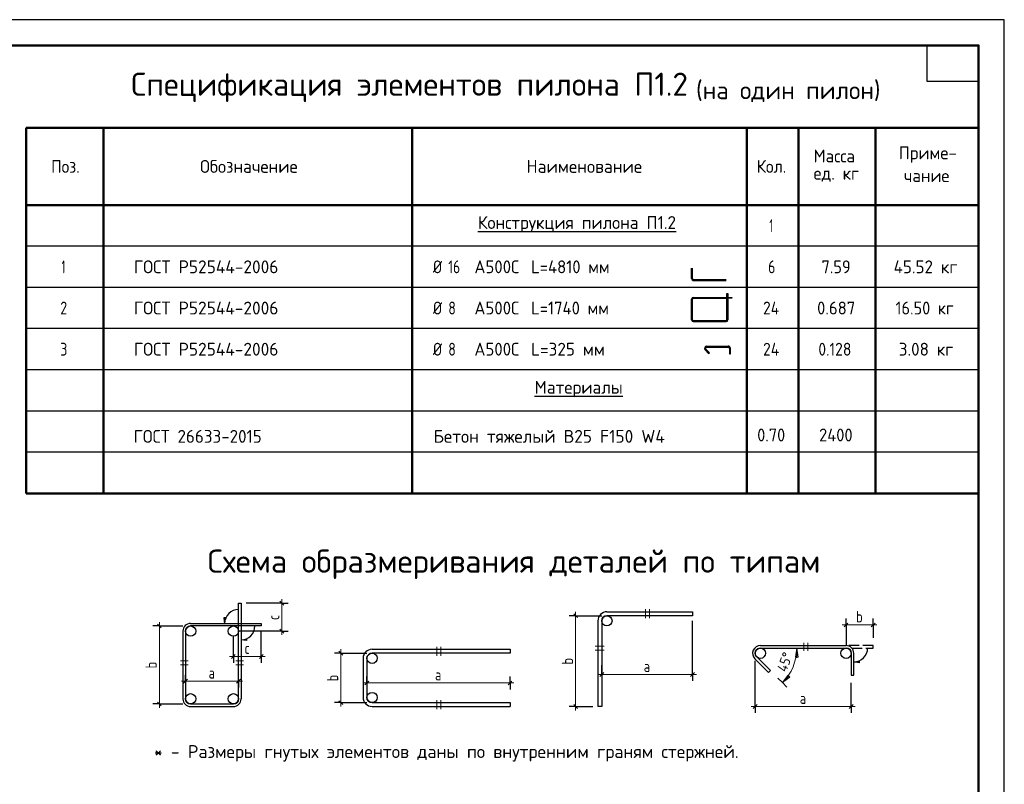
# Model space of a CAD drawing. Header units: millimetres. Extents: x 0 to 50400, y 0 to 35652.
# Tile 8 of 8: x 27448 to 50400, y 17820 to 35640. Entities that reach past the tile are written whole.
import ezdxf

# ---------------------------------------------------------------- set-up
doc = ezdxf.new("R2010")
doc.units = ezdxf.units.MM
doc.linetypes.add('______2', pattern=[324, 240, -84])
doc.layers.add('Standard', color=7, linetype='Continuous', lineweight=25)
doc.layers.add('Размерная линия_ общее', color=7, linetype='Continuous', lineweight=13)
doc.styles.add('ISOCPEUR', font='txt')

msp = doc.modelspace()

# ---------------------------------------------------------------- hatches: boundary and pattern name
at = {"layer": 'Standard', "linetype": 'Continuous', "lineweight": -3, "transparency": 33554687}
msp.add_hatch(color=7, dxfattribs=at).paths.add_polyline_path([(32208, 21696), (32226, 21570), (32244, 21696)])
for points in [[(32735, 21169), (32609, 21187), (32735, 21205)], [(47017, 20653), (46891, 20671), (47017, 20689)]]:
    msp.add_hatch(color=7, dxfattribs=at).paths.add_polyline_path(points, flags=16)

# ---------------------------------------------------------------- linework, layer by layer
at = {"layer": 'Standard', "color": 7, "linetype": 'Continuous', "lineweight": 50, "transparency": 33554687}
for p, q in [((49800, 33120), (27600, 33120)), ((27600, 33120), (27600, 31320)), ((29400, 33120), (29400, 31320)), ((36600, 33120), (36600, 31320)), ((44400, 33120), (44400, 31320)), ((45600, 33120), (45600, 31320)), ((47400, 33120), (47400, 31320)), ((49800, 33120), (49800, 31320)), ((49800, 32520), (49800, 27840)), ((49800, 31320), (27600, 31320)), ((27600, 31320), (27600, 24600)), ((29400, 31320), (29400, 24600)), ((36600, 31320), (36600, 24600)), ((44400, 31320), (44400, 24600)), ((45600, 31320), (45600, 24600)), ((47400, 31320), (47400, 24600)), ((49800, 24600), (27600, 24600))]:
    msp.add_line(p, q, dxfattribs=at)
at = {"layer": 'Standard', "color": 7, "linetype": 'Continuous', "lineweight": 35, "transparency": 33554687}
for p, q in [((49800, 33120), (49800, 24600)), ((49800, 32640), (49800, 24120))]:
    msp.add_line(p, q, dxfattribs=at)
at = {"layer": 'Standard', "color": 7, "linetype": 'Continuous', "lineweight": -3, "transparency": 33554687}
for p, q in [((49800, 30360), (27600, 30360)), ((43112, 29605), (43112, 29847)), ((43133, 29605), (43133, 29847)), ((49800, 29400), (27600, 29400)), ((43151, 29587), (43917, 29587)), ((43151, 29565), (43917, 29565)), ((43151, 29168), (43935, 29168)), ((43112, 28645), (43112, 29128)), ((43133, 28645), (43133, 29128)), ((43151, 29147), (43935, 29147)), ((43151, 28627), (43917, 28627)), ((43151, 28605), (43917, 28605)), ((49800, 28440), (27600, 28440)), ((43465, 28033), (43964, 28033)), ((43465, 28009), (43964, 28009)), ((49800, 27480), (27600, 27480)), ((49800, 26520), (27600, 26520)), ((49800, 25560), (27600, 25560))]:
    msp.add_line(p, q, dxfattribs=at)
at = {"layer": 'Standard', "color": 7, "linetype": 'Continuous', "lineweight": 13, "transparency": 33554687}
for p, q in [((40408, 21750), (40408, 21840)), ((42038, 21900), (42038, 21690)), ((42128, 21690), (42128, 21900)), ((30704, 21510), (30704, 21600)), ((46711, 21534), (46621, 21534)), ((46711, 21534), (47342, 21534)), ((47342, 21534), (47432, 21534)), ((34934, 20876), (34934, 20966)), ((37172, 21026), (37172, 20816)), ((37262, 20816), (37262, 21026)), ((40866, 21038), (41076, 21038)), ((41076, 20948), (40866, 20948)), ((45562, 20994), (45412, 20994)), ((45562, 20994), (45532, 20784)), ((45592, 20784), (45562, 20994)), ((45562, 20994), (45562, 20769)), ((45562, 20994), (45562, 20994)), ((45562, 20994), (45712, 20994)), ((45727, 20934), (45727, 21114)), ((45817, 21114), (45817, 20934)), ((31193, 20697), (31373, 20697)), ((32669, 20697), (32489, 20697)), ((45532, 20784), (45592, 20784)), ((31373, 20607), (31193, 20607)), ((32489, 20607), (32669, 20607)), ((31313, 20225), (31223, 20225)), ((31313, 20225), (32549, 20225)), ((32549, 20225), (32639, 20225)), ((41016, 20378), (40926, 20378)), ((41016, 20378), (43133, 20378)), ((43133, 20378), (43223, 20378)), ((45228, 20189), (45122, 20295)), ((45228, 20189), (45356, 20359)), ((45228, 20189), (45387, 20348)), ((45398, 20317), (45228, 20189)), ((45356, 20359), (45398, 20317)), ((35542, 20181), (35452, 20181)), ((35542, 20181), (38879, 20181)), ((38879, 20181), (38969, 20181)), ((45228, 20189), (45228, 20189)), ((45228, 20189), (45334, 20083)), ((37172, 19783), (37172, 19573)), ((37262, 19573), (37262, 19783)), ((30704, 19693), (30704, 19603)), ((34934, 19723), (34934, 19633)), ((40408, 19633), (40408, 19543)), ((44593, 19633), (44503, 19633)), ((44593, 19633), (46831, 19633)), ((46831, 19633), (46921, 19633))]:
    msp.add_line(p, q, dxfattribs=at)
at = {"layer": 'Standard', "color": 251, "linetype": 'Continuous', "lineweight": -3, "true_color": 0x656565, "transparency": 33554687}
for p, q in [((32244, 21696), (32208, 21696)), ((32208, 21696), (32226, 21570)), ((32226, 21696), (32226, 21705)), ((32226, 21570), (32244, 21696)), ((32226, 21570), (32226, 21570)), ((32226, 21570), (32226, 21570)), ((32226, 21570), (32226, 21570)), ((32609, 21187), (32735, 21205)), ((32609, 21187), (32609, 21187)), ((32609, 21187), (32609, 21187)), ((32609, 21187), (32609, 21187)), ((32735, 21169), (32609, 21187)), ((32735, 21205), (32735, 21169)), ((32735, 21187), (32744, 21187)), ((46891, 20671), (47017, 20689)), ((46891, 20671), (46891, 20671)), ((46891, 20671), (46891, 20671)), ((46891, 20671), (46891, 20671)), ((47017, 20653), (46891, 20671)), ((47017, 20689), (47017, 20653)), ((47017, 20671), (47026, 20671))]:
    msp.add_line(p, q, dxfattribs=at)
at = {"layer": 'Standard', "color": 253, "linetype": 'Continuous', "lineweight": -3, "true_color": 0xa0a0a0, "transparency": 33554687}
for p, q in [((40408, 21750), (40258, 21750)), ((40408, 21750), (40558, 21750)), ((40408, 21750), (41016, 21750)), ((43133, 20378), (43133, 21630)), ((46711, 21534), (46711, 21684)), ((47342, 21534), (47342, 21684)), ((30704, 21510), (30554, 21510)), ((30704, 21510), (30854, 21510)), ((30704, 21510), (31253, 21510)), ((46711, 21534), (46711, 21384)), ((46711, 21534), (46711, 21054)), ((47342, 21534), (47342, 21384)), ((47342, 21534), (47342, 21234)), ((34934, 20876), (34784, 20876)), ((34934, 20876), (35084, 20876)), ((34934, 20876), (35542, 20876)), ((44593, 19633), (44593, 20694)), ((41016, 20378), (41016, 20599)), ((41016, 20378), (41016, 20528)), ((43133, 20378), (43133, 20528)), ((31313, 20225), (31313, 20375)), ((31313, 20225), (31313, 20075)), ((31313, 20225), (31313, 20225)), ((32549, 20225), (32549, 20375)), ((32549, 20225), (32549, 20075)), ((32549, 20225), (32549, 20225)), ((35542, 20181), (35542, 20331)), ((38879, 20181), (38879, 20331)), ((41016, 20378), (41016, 20228)), ((43133, 20378), (43133, 20228)), ((35542, 20181), (35542, 20031)), ((38879, 20181), (38879, 20031)), ((46831, 19633), (46831, 20183)), ((44593, 19633), (44593, 19783)), ((46831, 19633), (46831, 19783)), ((30704, 19693), (30554, 19693)), ((30704, 19693), (30854, 19693)), ((30704, 19693), (31253, 19693)), ((34934, 19723), (34784, 19723)), ((34934, 19723), (35084, 19723)), ((34934, 19723), (35542, 19723)), ((40408, 19633), (40258, 19633)), ((40408, 19633), (40558, 19633)), ((40408, 19633), (40806, 19633)), ((44593, 19633), (44593, 19483)), ((46831, 19633), (46831, 19483))]:
    msp.add_line(p, q, dxfattribs=at)
at = {"layer": 'Standard', "color": 7, "linetype": 'Continuous', "lineweight": 25, "transparency": 33554687}
for p, q in [((40363, 21795), (40453, 21705)), ((40926, 21630), (40926, 19633)), ((41016, 21630), (41016, 19633)), ((46666, 21489), (46756, 21579)), ((47297, 21489), (47387, 21579)), ((30659, 21555), (30749, 21465)), ((31253, 21390), (31253, 19813)), ((31313, 21390), (31313, 19813)), ((34889, 20921), (34979, 20831)), ((44713, 21054), (46711, 21054)), ((44713, 20994), (46711, 20994)), ((35452, 20756), (35452, 19843)), ((35542, 20756), (35542, 19843)), ((31268, 20180), (31358, 20270)), ((32504, 20180), (32594, 20270)), ((35497, 20136), (35587, 20226)), ((38834, 20136), (38924, 20226)), ((40971, 20333), (41061, 20423)), ((43088, 20333), (43178, 20423)), ((34889, 19768), (34979, 19678)), ((30659, 19738), (30749, 19648)), ((31433, 19693), (32429, 19693)), ((31433, 19633), (32429, 19633)), ((35662, 19723), (38879, 19723)), ((35662, 19633), (38879, 19633)), ((38879, 19723), (38879, 19633)), ((40363, 19678), (40453, 19588)), ((41016, 19633), (40926, 19633)), ((44548, 19588), (44638, 19678)), ((46786, 19588), (46876, 19678))]:
    msp.add_line(p, q, dxfattribs=at)
at = {"layer": 'Standard', "color": 7, "linetype": '______2', "lineweight": 25, "transparency": 33554687}
for p, q in [((47342, 21054), (46711, 21054)), ((46845, 20994), (47342, 20994)), ((47342, 20994), (47342, 21054))]:
    msp.add_line(p, q, dxfattribs=at)
at = {"layer": 'Standard', "color": 7, "linetype": 'Continuous', "lineweight": 25, "transparency": 33554687}
for points in [[(0, 0), (50400, 0), (50400, 35640), (0, 35640), (0, 0)], [(49800, 35040), (49800, 34200), (48600, 34200), (48600, 35040), (49800, 35040)]]:
    msp.add_lwpolyline(points, close=True, dxfattribs=at)
at = {"layer": 'Standard', "color": 220, "linetype": 'Continuous', "lineweight": 13, "transparency": 33554687}
for points in [[(50400, 35640), (0, 35640), (0, 0), (50400, 0), (50400, 35640)], [(50400, 35640), (15209, 35640), (15209, 0), (50400, 0), (50400, 35640)]]:
    msp.add_lwpolyline(points, dxfattribs=at)
at = {"layer": 'Standard', "color": 7, "linetype": 'Continuous', "lineweight": 50, "transparency": 33554687}
msp.add_lwpolyline([(2400, 35040), (49800, 35040), (49800, 600), (2400, 600), (2400, 35040)], close=True, dxfattribs=at)
at = {"layer": 'Standard', "color": 7, "linetype": 'Continuous', "lineweight": -3, "transparency": 33554687}
for points in [[(43935, 28645), (43935, 29258), (43957, 29258), (43957, 28645)], [(43957, 29168), (44047, 29168), (44047, 29147), (43957, 29147)], [(43427, 27942), (43508, 27862), (43524, 27878), (43444, 27958)], [(43994, 27979), (43994, 27852), (44017, 27852), (44017, 27980)]]:
    msp.add_lwpolyline(points, dxfattribs=at)
at = {"layer": 'Standard', "color": 7, "linetype": 'Continuous', "lineweight": 25, "transparency": 33554687}
for points in [[(32549, 19813), (32549, 22041), (32609, 22041), (32609, 19813)], [(41136, 21840), (43133, 21840), (43133, 21750), (41136, 21750)], [(31433, 21570), (33080, 21570), (33080, 21510), (31433, 21510)], [(35662, 20966), (38879, 20966), (38879, 20876), (35662, 20876)], [(44585, 20747), (44906, 20426), (44949, 20469), (44628, 20790)], [(46831, 20874), (46831, 20363), (46891, 20363), (46891, 20874)]]:
    msp.add_lwpolyline(points, dxfattribs=at)
at = {"layer": 'Standard', "color": 7, "linetype": 'Continuous', "lineweight": 13, "transparency": 33554687}
for points in [[(40408, 21750), (40408, 20551), (40408, 20551), (40408, 19633)], [(30704, 21510), (30704, 20426), (30704, 20426), (30704, 19693)], [(34934, 20876), (34934, 20135), (34934, 20135), (34934, 19723)]]:
    msp.add_lwpolyline(points, dxfattribs=at)
at = {"layer": 'Standard', "color": 9, "linetype": 'Continuous', "lineweight": -3, "true_color": 0xc7c7c7, "transparency": 33554687}
for centre in [(41136, 21630), (31433, 21390), (32429, 21390), (44713, 20874), (46711, 20874), (35662, 20756), (31433, 19813), (32429, 19813), (35662, 19843)]:
    msp.add_circle(centre, 120, dxfattribs=at)
at = {"layer": 'Standard', "color": 7, "linetype": 'Continuous', "lineweight": -3, "transparency": 33554687}
for centre, radius, start, end in [((43151, 29605), 39.6, 180, 270), ((43151, 29605), 18, 180, 270), ((43151, 29128), 39.6, 90, 180), ((43151, 29128), 18, 90, 180), ((43151, 28645), 39.6, 180, 270), ((43151, 28645), 18, 180, 270), ((43917, 28645), 18, 270, 0), ((43917, 28645), 39.6, 270, 0), ((43465, 27980), 53.4, 90, 225), ((43465, 27979), 30, 90, 225), ((43964, 27980), 53.4, 0, 90), ((43964, 27979), 30, 0, 90)]:
    msp.add_arc(centre, radius, start, end, dxfattribs=at)
at = {"layer": 'Standard', "color": 251, "linetype": 'Continuous', "lineweight": -3, "true_color": 0x656565, "transparency": 33554687}
for centre, start, end in [((32549, 21570), 90, 180), ((32609, 21510), 270, 0), ((46891, 20994), 270, 0)]:
    msp.add_arc(centre, 323, start, end, dxfattribs=at)
at = {"layer": 'Standard', "color": 7, "linetype": 'Continuous', "lineweight": 25, "transparency": 33554687}
for centre, radius, start, end in [((41136, 21630), 210, 90, 180), ((41136, 21630), 120, 90, 180), ((31433, 21390), 180, 90, 180), ((31433, 21390), 120, 90, 180), ((35662, 20756), 210, 90, 180), ((44713, 20874), 180, 90, 225), ((44713, 20874), 120, 90, 225), ((46711, 20874), 180, 0, 90), ((46711, 20874), 120, 0, 90), ((35662, 20756), 120, 90, 180), ((31433, 19813), 180, 180, 270), ((31433, 19813), 120, 180, 270), ((32429, 19813), 120, 270, 0), ((32429, 19813), 180, 270, 0), ((35662, 19843), 210, 180, 270), ((35662, 19843), 120, 180, 270)]:
    msp.add_arc(centre, radius, start, end, dxfattribs=at)
at = {"layer": 'Standard', "color": 7, "linetype": 'Continuous', "lineweight": 13, "transparency": 33554687}
msp.add_arc((44423, 20994), 1139, 315, 0, dxfattribs=at)
at = {"layer": 'Размерная линия_ общее', "color": 253, "linetype": 'Continuous', "lineweight": -3, "true_color": 0xa0a0a0, "transparency": 33554687}
for p, q in [((33560, 22041), (32729, 22041)), ((33560, 22041), (33410, 22041)), ((33560, 22041), (33710, 22041)), ((33560, 21390), (32549, 21390)), ((33560, 21390), (33410, 21390)), ((33560, 21390), (33710, 21390)), ((32429, 20798), (32429, 21270)), ((32429, 20798), (32429, 20948)), ((33080, 20798), (33080, 20948)), ((32429, 20798), (32429, 20648)), ((33080, 20798), (33080, 20648))]:
    msp.add_line(p, q, dxfattribs=at)
at = {"layer": 'Размерная линия_ общее', "color": 7, "linetype": 'Continuous', "lineweight": 25, "transparency": 33554687}
for p, q in [((33605, 21996), (33515, 22086)), ((33605, 21345), (33515, 21435)), ((32384, 20753), (32474, 20843)), ((33035, 20753), (33125, 20843))]:
    msp.add_line(p, q, dxfattribs=at)
at = {"layer": 'Размерная линия_ общее', "color": 7, "linetype": 'Continuous', "lineweight": 13, "transparency": 33554687}
for p, q in [((33560, 22041), (33560, 22131)), ((33560, 21390), (33560, 21300)), ((32429, 20798), (32339, 20798)), ((32429, 20798), (33080, 20798)), ((33080, 20798), (33170, 20798))]:
    msp.add_line(p, q, dxfattribs=at)
msp.add_lwpolyline([(33560, 21390), (33560, 21557), (33560, 21557), (33560, 22041)], dxfattribs=at)
at = {"layer": 'Размерная линия_ общее', "color": 253, "linetype": 'Continuous', "lineweight": -3, "true_color": 0xa0a0a0, "transparency": 33554687}
msp.add_lwpolyline([(33080, 20798), (33080, 21178), (33080, 21178), (33080, 21390)], dxfattribs=at)

# ---------------------------------------------------------------- texts
at = {"layer": 'Standard', "color": 7, "linetype": 'Continuous', "lineweight": 50, "transparency": 33554687, "attachment_point": 7, "style": 'ISOCPEUR'}
for s, insert, char_height, width in [('\\W0.98;Спецификация элементов пилона П1.2', (30046, 33720), 540, 13163.79), ('\\W0.98; (на один пилон)', (42952, 33720), 420, 4571.51), ('\\W0.99;Схема образмеривания деталей по типам', (31828, 22604), 540, 14650.47)]:
    msp.add_mtext(s, dxfattribs=dict(at, insert=insert, char_height=char_height, width=width))
at = {"layer": 'Standard', "color": 7, "linetype": 'Continuous', "lineweight": 25, "transparency": 33554687, "attachment_point": 7, "style": 'ISOCPEUR'}
for s, insert, char_height, width in [('\\W0.95;Масса', (45953, 32313), 300, 1252.12), ('\\W0.96;Приме-', (47940, 32305), 300, 1462.49), ('\\W0.92;Поз.', (28181, 32070), 300, 872.98), ('\\W0.97;Обозначение', (31652, 32070), 300, 2499.42), ('\\W0.98;Наименование', (39261, 32070), 300, 2784.79), ('\\W0.93;Кол.', (44629, 32070), 300, 888.24), ('\\W0.95;ед. кг', (45953, 31863), 300, 1251.49), ('\\W0.95;чание', (48060, 31855), 300, 1221.23), ('\\W0.97;{\\LКонструкция пилона П1.2}', (38130, 30681), 300, 4883.6), ('\\W0.56;1', (44925, 30690), 300, 233.32), ('\\W0.56;1', (28425, 29730), 300, 233.34), ('\\W0.98;ГОСТ Р52544-2006', (30108, 29730), 300, 3625.19), ('\\W0.83;Ø', (37080, 29730), 300, 425.01), ('\\W0.75;16', (37439, 29730), 300, 472.28), ('\\W0.95;А500С', (38048, 29730), 300, 1251.48), ('\\W0.94;L=4810 мм', (39369, 29730), 300, 2030.02), ('\\W0.78;6', (44895, 29730), 300, 326.39), ('\\W0.92;7.59', (46140, 29730), 300, 857.72), ('\\W0.96;45.52 кг', (47820, 29730), 300, 1703.35), ('\\W0.78;2', (28395, 28770), 300, 326.42), ('\\W0.98;ГОСТ Р52544-2006', (30108, 28770), 300, 3625.19), ('\\W0.83;Ø', (37080, 28770), 300, 425.01), ('\\W0.78;8', (37439, 28770), 300, 326.42), ('\\W0.95;А500С', (38048, 28770), 300, 1251.48), ('\\W0.94;L=1740 мм', (39369, 28770), 300, 2030.02), ('\\W0.88;24', (44775, 28770), 300, 581.99), ('\\W0.94;0.687', (46035, 28770), 300, 1070.02), ('\\W0.92;16.50 кг', (47865, 28770), 300, 1607.7), ('\\W0.78;3', (28395, 27810), 300, 326.42), ('\\W0.98;ГОСТ Р52544-2006', (30108, 27810), 300, 3625.19), ('\\W0.83;Ø', (37080, 27810), 300, 425.01), ('\\W0.78;8', (37439, 27810), 300, 326.42), ('\\W0.95;А500С', (38048, 27810), 300, 1251.48), ('\\W0.97;L=325 мм', (39369, 27810), 300, 1853.83), ('\\W0.88;24', (44775, 27810), 300, 581.99), ('\\W0.88;0.128', (46065, 27810), 300, 1001.11), ('\\W0.96;3.08 кг', (47940, 27810), 300, 1462.49), ('\\W0.97;{\\LМатериалы}', (39450, 26841), 300, 2244.64), ('\\W0.96;ГОСТ 26633-2015', (30106, 25779), 300, 3262.34), ('\\W0.98;Бетон тяжелый В25 F150 W4', (37097, 25779), 300, 5634.11), ('\\W0.92;0.70', (44640, 25811), 300, 857.74), ('\\W0.93;2400', (46082, 25811), 300, 1009.62), ('\\W0.78;b', (46947, 21594), 264, 287.23), ('\\W0.78;a', (31852, 20284), 264, 287.25), ('\\W0.78;a', (37131, 20241), 264, 287.23), ('\\W0.78;a', (41996, 20438), 264, 287.23), ('\\W0.78;a', (45633, 19693), 264, 287.23), ('\\W1.00;* - Размеры гнутых элементов даны по внутренним граням стержней. ', (30577, 18351), 300, 13987.13)]:
    msp.add_mtext(s, dxfattribs=dict(at, insert=insert, char_height=char_height, width=width))
at = {"layer": 'Standard', "color": 7, "linetype": 'Continuous', "lineweight": 18, "transparency": 33554687, "insert": (45319, 20420), "char_height": 240, "width": 613.34, "attachment_point": 7, "rotation": 70.1429, "style": 'ISOCPEUR'}
msp.add_mtext('\\W0.91;45%%d', dxfattribs=at)
at = {"layer": 'Standard', "color": 7, "linetype": 'Continuous', "lineweight": 25, "transparency": 33554687, "char_height": 264, "width": 287.23, "attachment_point": 7, "rotation": 90, "style": 'ISOCPEUR'}
for insert in [(30644, 20522), (40348, 20612), (34874, 20220)]:
    msp.add_mtext('\\W0.78;b', dxfattribs=dict(at, insert=insert))
at = {"layer": 'Размерная линия_ общее', "color": 7, "linetype": 'Continuous', "lineweight": 25, "transparency": 33554687, "insert": (33500, 21650), "char_height": 264, "width": 257.48, "attachment_point": 7, "rotation": 90, "style": 'ISOCPEUR'}
msp.add_mtext('\\W0.75;c', dxfattribs=at)
at = {"layer": 'Размерная линия_ общее', "color": 7, "linetype": 'Continuous', "lineweight": 25, "transparency": 33554687, "insert": (32689, 20858), "char_height": 264, "width": 257.48, "attachment_point": 7, "style": 'ISOCPEUR'}
msp.add_mtext('\\W0.75;c', dxfattribs=at)

doc.saveas('drawing.dxf')
